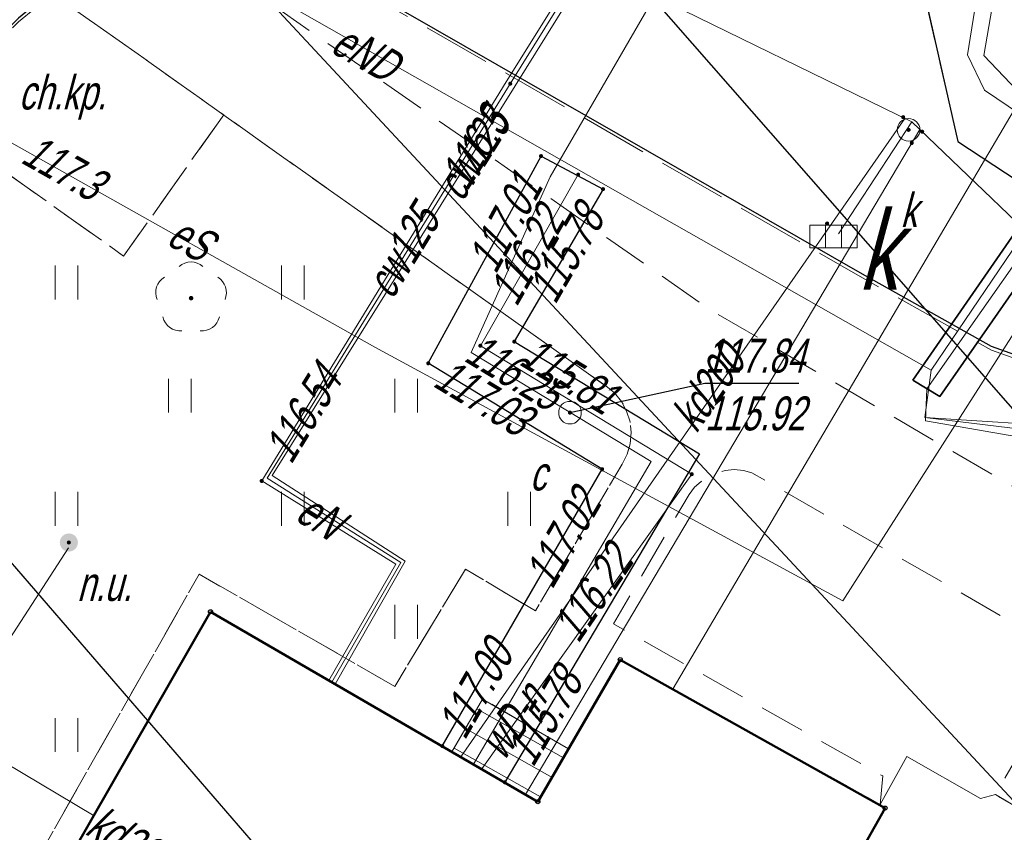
# Model space of a CAD drawing. Extents: x 7463256 to 7464485, y 5957341 to 5958260.
# Tile 134 of 256: x 7463808 to 7463830, y 5957622 to 5957640. Entities that reach past the tile are written whole.
import ezdxf
from ezdxf import colors
from ezdxf.entities.mleader import LeaderData, LeaderLine
from ezdxf.enums import TextEntityAlignment as Align
from ezdxf.math import Vec2, Vec3

# ---------------------------------------------------------------- set-up
doc = ezdxf.new("R2010")
doc.units = 0
doc.header["$MEASUREMENT"] = 0
doc.linetypes.add('1.5_0.5', pattern=[2, 1.5, -0.5])
doc.linetypes.add('mz1.0_0.5', pattern=[1.5, 1, -0.5])
doc.layers.get('0').update_dxf_attribs({"color": 2, "linetype": 'CONTINUOUS', "lineweight": 5})
for name, color, linetype in [('312-Budynek (powierzchnia)', 7, 'CONTINUOUS'), ('320-część budynku wyodrębniona ze względu na liczbę kondygnacji naziemnych (powierzchnia)', 7, 'CONTINUOUS'), ('352-schody (powierzchnia)', 7, 'CONTINUOUS'), ('chodnik (powierzchnia)', 7, 'CONTINUOUS'), ('chodnik (powierzchnia)-Atr17', 7, 'CONTINUOUS'), ('drzewo liściaste (punkt)', 7, 'CONTINUOUS'), ('jezdnia (powierzchnia)', 7, 'CONTINUOUS'), ('kanał ciepłowniczy (linia)', 7, 'CONTINUOUS'), ('kratka ściekowa (punkt)', 7, 'CONTINUOUS'), ('kratka ściekowa (punkt)-Atr17', 7, 'CONTINUOUS'), ('krawężnik (linia)', 7, 'CONTINUOUS'), ('niezidentyfikowane urządzenie techniczne - siec kanalizacyjna (punkt)', 7, 'CONTINUOUS'), ('niezidentyfikowane urządzenie techniczne - siec kanalizacyjna (punkt)-Atr17', 7, 'CONTINUOUS'), ('przewód ciepłowniczy (linia)', 7, 'CONTINUOUS'), ('przewód ciepłowniczy (linia)-Atr1', 7, 'CONTINUOUS'), ('przewód elektroenergetyczny (linia)', 7, 'CONTINUOUS'), ('przewód elektroenergetyczny (linia)-Atr1', 7, 'CONTINUOUS'), ('przewód kanalizacyjny (linia)', 7, 'CONTINUOUS'), ('przewód kanalizacyjny (linia)-Atr1', 7, 'CONTINUOUS'), ('przewód wodociągowy (linia)', 7, 'CONTINUOUS'), ('przewód wodociągowy (linia)-Atr1', 7, 'CONTINUOUS'), ('Punkt budynku', 7, 'CONTINUOUS'), ('punkt o określonej wysokości (sieć ciepłownicza)', 7, 'CONTINUOUS'), ('punkt o określonej wysokości (sieć ciepłownicza)-Atr2', 7, 'CONTINUOUS'), ('punkt o określonej wysokości (sieć ciepłownicza)-Atr3', 7, 'CONTINUOUS'), ('punkt o określonej wysokości (sieć elektroenergetyczna)', 7, 'CONTINUOUS'), ('punkt o określonej wysokości (sieć elektroenergetyczna)-Atr2', 7, 'CONTINUOUS'), ('punkt o określonej wysokości (sieć kanalizacyjna)', 7, 'CONTINUOUS'), ('punkt o określonej wysokości (sieć wodociągowa)', 7, 'CONTINUOUS'), ('punkt o określonej wysokości (sieć wodociągowa)-Atr2', 7, 'CONTINUOUS'), ('rura ochronna - przewód elektroenergetyczny (linia)', 7, 'CONTINUOUS'), ('studzienka okrągła - przewód ciepłowniczy (punkt)', 7, 'CONTINUOUS'), ('studzienka okrągła - przewód ciepłowniczy (punkt)-Atr17', 7, 'CONTINUOUS'), ('studzienka okrągła - przewód kanalizacyjny (punkt)', 7, 'CONTINUOUS'), ('studzienka okrągła - przewód kanalizacyjny (punkt)-Atr17', 7, 'CONTINUOUS'), ('trawnik (powierzchnia)', 7, 'CONTINUOUS'), ('trawnik (powierzchnia) - symbol', 7, 'CONTINUOUS')]:
    doc.layers.add(name, color=color, linetype=linetype)
doc.layers.add('OBMBS-21-18876-opis proj', color=1, linetype='CONTINUOUS', lineweight=18)
doc.styles.get("Standard").update_dxf_attribs({"font": 'txt', "width": 0.75})

# ---------------------------------------------------------------- blocks, each defined once
blk = doc.blocks.new('PW01')
at = {"linetype": 'Continuous', "lineweight": 13}
h = blk.add_hatch(color=0, dxfattribs=at)
edge = h.paths.add_edge_path()
edge.add_arc((0, 0), 0.045, 0, 360)
blk = doc.blocks.new('US30')
at = {"linetype": 'Continuous', "lineweight": 0}
h = blk.add_hatch(color=0, dxfattribs=at)
edge = h.paths.add_edge_path()
edge.add_arc((0, 0), 0.2, 0, 360)
blk = doc.blocks.new('OP021')
at = {"linetype": 'Continuous', "lineweight": 13}
h = blk.add_hatch(color=0, dxfattribs=at)
edge = h.paths.add_edge_path()
edge.add_arc((0, 0), 0.05, 0, 360)
at = {"color": 0, "linetype": 'Continuous', "lineweight": 13}
for centre, start, end in [((0, 0.4), 49.272, 130.728), ((-0.38, 0.124), 121.308, 202.548), ((0.38, 0.124), 337.452, 58.692), ((-0.235, -0.324), 193.221, 274.871), ((0.235, -0.324), 265.129, 346.779)]:
    blk.add_arc(centre, 0.4, start, end, dxfattribs=at)
blk = doc.blocks.new('US15')
at = {"color": 0, "linetype": 'Continuous', "lineweight": 13}
blk.add_circle((0, 0), 0.25, dxfattribs=at)
blk = doc.blocks.new('US05')
at = {"color": 0, "linetype": 'Continuous', "lineweight": 13}
for p, q in [((-0.525, -0.25), (-0.525, 0.25)), ((-0.525, 0.25), (-0.175, 0.25)), ((-0.175, -0.25), (-0.175, 0.25)), ((-0.175, 0.25), (0.175, 0.25)), ((0.175, -0.25), (0.175, 0.25)), ((0.175, 0.25), (0.525, 0.25)), ((0.525, -0.25), (0.525, 0.25)), ((-0.525, -0.25), (-0.175, -0.25)), ((-0.175, -0.25), (0.175, -0.25)), ((0.175, -0.25), (0.525, -0.25))]:
    blk.add_line(p, q, dxfattribs=at)
blk = doc.blocks.new('TU04')
at = {"color": 0, "linetype": 'Continuous', "lineweight": 13}
for p, q in [((0, 0), (0, 0.75)), ((0.5, 0), (0.5, 0.75))]:
    blk.add_line(p, q, dxfattribs=at)
blk = doc.blocks.new('PUNKTBUD')
at = {"color": 0}
blk.add_circle((0, 0), 0.045, dxfattribs=at)

msp = doc.modelspace()

# ---------------------------------------------------------------- linework, layer by layer
at = {"layer": '312-Budynek (powierzchnia)', "color": 7, "linetype": 'Continuous', "lineweight": 50, "flags": 128}
for points in [[(7463808.76, 5957620.08), (7463812.7, 5957626.96)], [(7463812.7, 5957626.96), (7463819.93, 5957622.76)], [(7463819.93, 5957622.76), (7463821.75, 5957625.9)], [(7463821.75, 5957625.9), (7463827.6, 5957622.62)], [(7463827.6, 5957622.62), (7463824.08, 5957616.37)]]:
    msp.add_lwpolyline(points, dxfattribs=at)
at = {"layer": '320-część budynku wyodrębniona ze względu na liczbę kondygnacji naziemnych (powierzchnia)', "color": 7, "linetype": 'Continuous', "lineweight": 18, "flags": 128}
msp.add_lwpolyline([(7463825.07, 5957615.77), (7463823.29, 5957612.64), (7463819.21, 5957614.97), (7463818.73, 5957614.16), (7463809.8, 5957619.49), (7463808.76, 5957620.08), (7463812.7, 5957626.96), (7463819.93, 5957622.76), (7463821.75, 5957625.9), (7463827.6, 5957622.62), (7463824.08, 5957616.37)], close=True, dxfattribs=at)
at = {"layer": '352-schody (powierzchnia)', "color": 7, "linetype": 'Continuous', "lineweight": 18, "flags": 128}
for points in [[(7463820.61, 5957623.93), (7463819.93, 5957622.76), (7463818.03, 5957623.86), (7463818.71, 5957625.03)], [(7463820.61, 5957623.93), (7463819.93, 5957622.76), (7463818.03, 5957623.86), (7463818.71, 5957625.03)], [(7463829.71, 5957622.83), (7463830.04, 5957622.92), (7463830.97, 5957622.37), (7463824.5, 5957612.22), (7463823.42, 5957612.86), (7463825.07, 5957615.77), (7463824.08, 5957616.37), (7463827.6, 5957622.62), (7463827.49, 5957622.7), (7463828.08, 5957623.76)], [(7463829.71, 5957622.83), (7463830.04, 5957622.92), (7463830.97, 5957622.37), (7463824.5, 5957612.22), (7463823.42, 5957612.86), (7463825.07, 5957615.77), (7463824.08, 5957616.37), (7463827.6, 5957622.62), (7463827.49, 5957622.7), (7463828.08, 5957623.76)]]:
    msp.add_lwpolyline(points, close=True, dxfattribs=at)
for points in [[(7463820.495, 5957623.732), (7463818.582, 5957624.811)], [(7463820.244, 5957623.3), (7463818.331, 5957624.378)], [(7463819.992, 5957622.868), (7463818.08, 5957623.946)]]:
    msp.add_lwpolyline(points, dxfattribs=at)
at = {"layer": 'chodnik (powierzchnia)', "color": 7, "linetype": 'mz1.0_0.5', "lineweight": 18, "flags": 128}
msp.add_lwpolyline([(7463830.968, 5957622.368), (7463830.04, 5957622.92), (7463831.28, 5957625.08), (7463831.35, 5957625.26), (7463831.39, 5957625.45), (7463831.4, 5957625.65), (7463831.36, 5957625.84), (7463831.29, 5957626.03), (7463831.18, 5957626.19), (7463831.05, 5957626.34), (7463830.89, 5957626.45), (7463824.66, 5957630.03), (7463824.47, 5957630.08), (7463824.27, 5957630.1), (7463824.07, 5957630.08), (7463823.88, 5957630.03), (7463823.7, 5957629.95), (7463823.54, 5957629.84), (7463823.39, 5957629.71), (7463823.27, 5957629.55), (7463821.6, 5957626.69), (7463827.55, 5957623.33), (7463827.49, 5957622.7), (7463821.75, 5957625.9), (7463820.61, 5957623.93), (7463818.71, 5957625.03), (7463818.03, 5957623.86), (7463812.7, 5957626.96), (7463808.76, 5957620.08), (7463809.8, 5957619.49), (7463806.35, 5957613.41), (7463805.91, 5957613.86), (7463808.97, 5957619.25), (7463807.93, 5957619.84), (7463812.45, 5957627.79), (7463816.77, 5957625.31), (7463818.33, 5957627.9), (7463819.88, 5957626.98), (7463821.79, 5957630.22), (7463821.9, 5957630.44), (7463821.97, 5957630.67), (7463821.99, 5957630.92), (7463821.97, 5957631.16), (7463821.89, 5957631.39), (7463821.78, 5957631.61), (7463821.62, 5957631.8), (7463821.43, 5957631.95), (7463809.21, 5957640.62), (7463809.61, 5957640.85), (7463810.02, 5957641.06), (7463810.45, 5957641.24), (7463810.89, 5957641.39), (7463811.34, 5957641.51), (7463811.79, 5957641.6), (7463812.22, 5957641.66), (7463823.73, 5957633.64), (7463834.236, 5957627.495)], dxfattribs=at)
msp.add_lwpolyline([(7463807, 5957636.98), (7463807.1, 5957637.7), (7463807.21, 5957638.15), (7463807.38, 5957638.58), (7463807.58, 5957639), (7463807.84, 5957639.39), (7463808.13, 5957639.75), (7463808.46, 5957640.08), (7463808.82, 5957640.37), (7463809.21, 5957640.62), (7463812.99, 5957637.94), (7463810.78, 5957634.82), (7463807.53, 5957637.13)], close=True, dxfattribs=at)
at = {"layer": 'jezdnia (powierzchnia)', "color": 7, "linetype": '1.5_0.5', "lineweight": 18, "flags": 128}
msp.add_lwpolyline([(7463836.936, 5957631.731), (7463835.89, 5957631.63), (7463833.59, 5957631.73), (7463831.75, 5957632.1), (7463829.95, 5957632.74), (7463827.05, 5957634.37), (7463815, 5957641.29), (7463814.55, 5957641.41), (7463814.1, 5957641.51), (7463813.64, 5957641.57), (7463813.18, 5957641.61), (7463812.72, 5957641.61), (7463812.25, 5957641.58), (7463811.79, 5957641.52), (7463811.34, 5957641.43), (7463810.89, 5957641.31), (7463810.45, 5957641.16), (7463810.02, 5957640.98), (7463809.61, 5957640.77), (7463809.21, 5957640.54), (7463808.82, 5957640.29), (7463808.46, 5957640), (7463808.13, 5957639.67), (7463807.84, 5957639.31), (7463807.58, 5957638.92), (7463807.38, 5957638.5), (7463807.21, 5957638.07), (7463807.1, 5957637.62), (7463804.3, 5957617.99), (7463804.27, 5957617.52), (7463804.28, 5957617.05), (7463804.34, 5957616.59), (7463804.45, 5957616.13), (7463804.59, 5957615.69), (7463804.78, 5957615.26), (7463805.01, 5957614.85), (7463805.27, 5957614.47), (7463805.58, 5957614.11), (7463805.91, 5957613.78), (7463806.32, 5957613.36), (7463806.26, 5957613.25), (7463809.51, 5957611.39), (7463808.65, 5957609.89), (7463802.28, 5957613.54), (7463799.91, 5957609.4), (7463798.88, 5957609.97), (7463798.54, 5957609.38), (7463797.14, 5957610.14), (7463799.76, 5957614.73), (7463798.58, 5957615.74), (7463799.47, 5957617.4), (7463800.49, 5957619.79), (7463802.2, 5957632.08), (7463803.18, 5957641.23), (7463803.15, 5957641.72), (7463803.11, 5957642.21), (7463803.05, 5957642.7), (7463802.99, 5957643.19), (7463802.91, 5957643.67), (7463802.82, 5957644.16), (7463802.72, 5957644.64), (7463802.6, 5957645.12), (7463802.48, 5957645.59), (7463802.34, 5957646.07), (7463802.19, 5957646.54), (7463802.03, 5957647), (7463801.86, 5957647.46), (7463801.68, 5957647.92), (7463801.48, 5957648.37), (7463801.28, 5957648.82), (7463797.79, 5957650.86), (7463795.88, 5957651.94), (7463794.29, 5957652.43), (7463795.13, 5957656.54), (7463797.76, 5957655.08), (7463799.66, 5957653.96), (7463812.93, 5957646.51), (7463815.35, 5957645.69), (7463817.29, 5957645.92), (7463819.75, 5957646.5), (7463818.35, 5957653.23), (7463822.86, 5957660.09), (7463825.59, 5957658.64), (7463821.73, 5957652.04), (7463831.57, 5957646.28), (7463830.29, 5957643.95), (7463828.44, 5957640.74), (7463829.21, 5957637.35), (7463831.57, 5957635.8), (7463832.35, 5957635.43), (7463833.47, 5957634.9), (7463835.21, 5957634.51), (7463838.7, 5957635), (7463839.183, 5957635.257)], dxfattribs=at)
at = {"layer": 'kanał ciepłowniczy (linia)', "color": 212, "linetype": 'Continuous', "lineweight": 25, "flags": 128}
msp.add_lwpolyline([(7463823.5, 5957630.45), (7463819.2, 5957623.19), (7463817.82, 5957623.99), (7463821.35, 5957630.11), (7463817.51, 5957632.45), (7463820, 5957637.03), (7463821.37, 5957636.3), (7463819.41, 5957632.93)], close=True, dxfattribs=at)
at = {"layer": 'krawężnik (linia)', "color": 7, "linetype": 'Continuous', "lineweight": 25, "flags": 128}
for points in [[(7463830.29, 5957643.95), (7463828.44, 5957640.74), (7463829.21, 5957637.35), (7463831.57, 5957635.8), (7463832.35, 5957635.43), (7463833.47, 5957634.9), (7463835.21, 5957634.51), (7463838.7, 5957635), (7463839.183, 5957635.257)], [(7463836.99, 5957631.816), (7463835.89, 5957631.71), (7463833.59, 5957631.81), (7463831.75, 5957632.18), (7463829.95, 5957632.82), (7463827.05, 5957634.45), (7463815, 5957641.37), (7463814.55, 5957641.49), (7463814.1, 5957641.59), (7463813.64, 5957641.65), (7463813.18, 5957641.69), (7463812.72, 5957641.69), (7463812.25, 5957641.66), (7463811.79, 5957641.6), (7463811.34, 5957641.51), (7463810.89, 5957641.39), (7463810.45, 5957641.24), (7463810.02, 5957641.06), (7463809.61, 5957640.85), (7463809.21, 5957640.62), (7463808.82, 5957640.37), (7463808.46, 5957640.08)]]:
    msp.add_lwpolyline(points, dxfattribs=at)
at = {"layer": 'przewód ciepłowniczy (linia)', "color": 212, "linetype": 'Continuous', "lineweight": 18, "flags": 128}
for points in [[(7463815.31, 5957625.44), (7463816.79, 5957628.01), (7463813.83, 5957629.85), (7463819.23, 5957638.67), (7463826.01, 5957649.53)], [(7463815.45, 5957625.36), (7463817, 5957628.08), (7463814.06, 5957629.97), (7463819.43, 5957638.58), (7463826.18, 5957649.44)], [(7463825.68, 5957646.03), (7463820.2, 5957636.57)], [(7463820.2, 5957636.57), (7463818.46, 5957632.69), (7463822.43, 5957630.28), (7463818.51, 5957623.59)]]:
    msp.add_lwpolyline(points, dxfattribs=at)
at = {"layer": 'przewód elektroenergetyczny (linia)', "color": 1, "linetype": 'Continuous', "lineweight": 18, "flags": 128}
for points in [[(7463797.6, 5957650.29), (7463797.37, 5957649.83), (7463813.75, 5957640.76), (7463828.62, 5957632.3)], [(7463815.38, 5957625.4), (7463816.9, 5957628.05), (7463813.95, 5957629.91), (7463819.32, 5957638.63), (7463826.08, 5957649.49)], [(7463839.03, 5957644.34), (7463839.24, 5957643.18), (7463838.88, 5957642.54), (7463841.81, 5957641.41), (7463839.71, 5957638.76), (7463836.77, 5957636.71), (7463835.57, 5957636.83), (7463832.21, 5957637.6), (7463828.62, 5957632.3), (7463828.48, 5957631.25), (7463831.63, 5957630.87), (7463834.997, 5957628.688)], [(7463831.41, 5957643.33), (7463829.7, 5957641.02), (7463829.42, 5957639.27), (7463829.8, 5957638.49), (7463831.64, 5957637.24), (7463831.87, 5957636.66)], [(7463808.24, 5957637.36), (7463816.33, 5957632.81), (7463826.67, 5957627.2), (7463832.14, 5957635.77), (7463832.35, 5957636.1), (7463833.71, 5957638.22), (7463835.67, 5957638.78), (7463837.07, 5957640.04), (7463838.69, 5957642.94), (7463838.36, 5957643.11)], [(7463831.47, 5957630.66), (7463828.49, 5957631.18), (7463828.52, 5957631.89), (7463831.87, 5957636.66), (7463831.79, 5957637.31), (7463830.95, 5957638.02), (7463829.78, 5957639.25), (7463830.04, 5957640.76), (7463832, 5957640.91), (7463831.46, 5957641.99), (7463832.06, 5957642.98)], [(7463834.997, 5957628.688), (7463831.63, 5957630.87), (7463828.48, 5957631.25), (7463828.62, 5957632.3)], [(7463831.93, 5957631.03), (7463828.48, 5957631.25)]]:
    msp.add_lwpolyline(points, dxfattribs=at)
at = {"layer": 'przewód kanalizacyjny (linia)', "color": 34, "linetype": 'Continuous', "lineweight": 18, "flags": 128}
for points in [[(7463832.35, 5957633.81), (7463831.91, 5957634.22), (7463828.19, 5957637.79), (7463816.25, 5957643.63), (7463811.52, 5957645.9)], [(7463828.04, 5957637.86), (7463818.23, 5957623.75)], [(7463828.19, 5957637.79), (7463826.57, 5957635.31)], [(7463819.66, 5957622.92), (7463828.37, 5957637.62)], [(7463809.56, 5957628.37), (7463806.64, 5957623.86)], [(7463810.13, 5957622.45), (7463806.95, 5957624.34)]]:
    msp.add_lwpolyline(points, dxfattribs=at)
at = {"layer": 'przewód wodociągowy (linia)', "color": 5, "linetype": 'Continuous', "lineweight": 18, "flags": 128}
for points in [[(7463831.35, 5957639.6), (7463830.77, 5957638.59), (7463822.92, 5957625.26)], [(7463818.69, 5957623.49), (7463823.33, 5957630), (7463818.66, 5957632.84), (7463820.82, 5957636.62)]]:
    msp.add_lwpolyline(points, dxfattribs=at)
at = {"layer": 'punkt o określonej wysokości (sieć ciepłownicza)-Atr2', "color": 7, "flags": 128}
msp.add_lwpolyline([(7463820.64, 5957631.36), (7463823.62, 5957632.01), (7463825.695, 5957632.01)], dxfattribs=at)
at = {"layer": 'rura ochronna - przewód elektroenergetyczny (linia)', "color": 1, "linetype": 'Continuous', "lineweight": 35, "flags": 128}
msp.add_lwpolyline([(7463828.21, 5957632.08), (7463831.53, 5957636.87), (7463832.13, 5957636.49), (7463828.81, 5957631.72)], close=True, dxfattribs=at)
at = {"layer": 'trawnik (powierzchnia)', "color": 7, "linetype": 'mz1.0_0.5', "lineweight": 18, "flags": 128}
msp.add_lwpolyline([(7463821.43, 5957631.95), (7463821.62, 5957631.8), (7463821.78, 5957631.61), (7463821.89, 5957631.39), (7463821.97, 5957631.16), (7463821.99, 5957630.92), (7463821.97, 5957630.67), (7463821.9, 5957630.44), (7463821.79, 5957630.22), (7463819.88, 5957626.98), (7463818.33, 5957627.9), (7463816.77, 5957625.31), (7463812.45, 5957627.79), (7463807.93, 5957619.84), (7463808.97, 5957619.25), (7463805.91, 5957613.86), (7463805.58, 5957614.19), (7463805.27, 5957614.55), (7463805.01, 5957614.93), (7463804.78, 5957615.34), (7463804.59, 5957615.77), (7463804.45, 5957616.21), (7463804.34, 5957616.67), (7463804.28, 5957617.13), (7463804.27, 5957617.6), (7463804.3, 5957618.07), (7463807, 5957636.98), (7463807.53, 5957637.13), (7463810.78, 5957634.82), (7463812.99, 5957637.94)], close=True, dxfattribs=at)

# ---------------------------------------------------------------- block references
at = {"layer": 'drzewo liściaste (punkt)', "color": 94, "linetype": 'Continuous', "lineweight": 13}
msp.add_blockref('OP021', (7463812.27, 5957633.89), dxfattribs=at)
at = {"layer": 'kratka ściekowa (punkt)', "color": 7, "linetype": 'Continuous', "lineweight": 18}
msp.add_blockref('US05', (7463826.46, 5957635.25), dxfattribs=at)
at = {"layer": 'niezidentyfikowane urządzenie techniczne - siec kanalizacyjna (punkt)', "color": 7, "linetype": 'Continuous', "lineweight": 13}
msp.add_blockref('US30', (7463809.57, 5957628.49), dxfattribs=at)
at = {"layer": 'Punkt budynku', "color": 5, "linetype": 'Continuous', "lineweight": 18}
for p in [(7463812.7, 5957626.96), (7463821.75, 5957625.9), (7463819.93, 5957622.76), (7463827.6, 5957622.62)]:
    msp.add_blockref('PUNKTBUD', p, dxfattribs=at)
at = {"layer": 'punkt o określonej wysokości (sieć ciepłownicza)', "color": 212, "linetype": 'Continuous', "lineweight": 13}
for p in [(7463820, 5957637.03), (7463821.37, 5957636.3), (7463819.41, 5957632.93), (7463817.51, 5957632.45), (7463820.64, 5957631.36), (7463821.35, 5957630.11), (7463813.83, 5957629.85), (7463817.82, 5957623.99), (7463819.2, 5957623.19)]:
    msp.add_blockref('PW01', p, dxfattribs=at)
at = {"layer": 'punkt o określonej wysokości (sieć elektroenergetyczna)', "color": 1, "linetype": 'Continuous', "lineweight": 13}
msp.add_blockref('PW01', (7463819.32, 5957638.63), dxfattribs=at)
at = {"layer": 'punkt o określonej wysokości (sieć kanalizacyjna)', "color": 34, "linetype": 'Continuous', "lineweight": 13}
for p in [(7463828, 5957637.89), (7463828.12, 5957637.61), (7463828.42, 5957637.57), (7463828.19, 5957637.32), (7463826.32, 5957635.54), (7463809.57, 5957628.49)]:
    msp.add_blockref('PW01', p, dxfattribs=at)
at = {"layer": 'punkt o określonej wysokości (sieć wodociągowa)', "color": 5, "linetype": 'Continuous', "lineweight": 13}
for p in [(7463820.82, 5957636.62), (7463818.66, 5957632.84), (7463823.33, 5957630)]:
    msp.add_blockref('PW01', p, dxfattribs=at)
at = {"layer": 'studzienka okrągła - przewód ciepłowniczy (punkt)', "color": 212, "linetype": 'Continuous', "lineweight": 18}
msp.add_blockref('US15', (7463820.64, 5957631.36), dxfattribs=at)
at = {"layer": 'studzienka okrągła - przewód kanalizacyjny (punkt)', "color": 34, "linetype": 'Continuous', "lineweight": 18}
msp.add_blockref('US15', (7463828.12, 5957637.61), dxfattribs=at)
at = {"layer": 'trawnik (powierzchnia) - symbol', "color": 7, "linetype": 'Continuous', "lineweight": 18}
for p in [(7463809.27, 5957633.86), (7463814.27, 5957633.86), (7463811.77, 5957631.36), (7463816.77, 5957631.36), (7463809.27, 5957628.86), (7463814.27, 5957628.86), (7463819.27, 5957628.86), (7463816.77, 5957626.36), (7463809.27, 5957623.86)]:
    msp.add_blockref('TU04', p, dxfattribs=at)

# ---------------------------------------------------------------- texts
at = {"layer": 'chodnik (powierzchnia)-Atr17', "color": 7, "oblique": 15, "width": 0.72}
msp.add_text('ch.kp.', height=0.75, dxfattribs=at).set_placement((7463808.46, 5957638.06))
at = {"layer": 'kratka ściekowa (punkt)-Atr17', "color": 7, "oblique": 15, "width": 0.722}
msp.add_text('k', height=1.75, dxfattribs=at).set_placement((7463827.01, 5957634.08))
at = {"layer": 'niezidentyfikowane urządzenie techniczne - siec kanalizacyjna (punkt)-Atr17', "color": 7, "oblique": 15, "width": 0.72}
msp.add_text('n.u.', height=0.75, dxfattribs=at).set_placement((7463809.75, 5957627.2))
at = {"layer": 'przewód ciepłowniczy (linia)-Atr1', "color": 212, "oblique": 15, "width": 0.72}
for rotation, p in [(58.049, (7463817.94, 5957636.19)), (58.523, (7463816.39, 5957634.03))]:
    msp.add_text('cw125', height=0.75, rotation=rotation, dxfattribs=at).set_placement(p, align=Align.MIDDLE_LEFT)
at = {"layer": 'przewód elektroenergetyczny (linia)-Atr1', "color": 1, "oblique": 15, "width": 0.72}
for s, rotation, p in [('eND', 330.37, (7463815.31, 5957639.35)), ('eS', 330.649, (7463811.69, 5957635.1)), ('eN', 327.77, (7463814.53, 5957629.01))]:
    msp.add_text(s, height=0.75, rotation=rotation, dxfattribs=at).set_placement(p)
at = {"layer": 'przewód kanalizacyjny (linia)-Atr1', "color": 34, "oblique": 15, "width": 0.72}
for s, rotation, p in [('kd200', 55.12, (7463823.43, 5957630.88)), ('kd200-n', 329.48, (7463809.9, 5957622.06))]:
    msp.add_text(s, height=0.75, rotation=rotation, dxfattribs=at).set_placement(p)
at = {"layer": 'przewód wodociągowy (linia)-Atr1', "color": 5, "oblique": 15, "width": 0.72}
msp.add_text('wD-n', height=0.75, rotation=54.55, dxfattribs=at).set_placement((7463819.18, 5957623.64))
at = {"layer": 'punkt o określonej wysokości (sieć ciepłownicza)-Atr2', "color": 212, "oblique": 15, "width": 0.72}
for s, rotation, p in [('117.01', 61.469, (7463818.67, 5957634.58)), ('115.78', 59.817, (7463819.99, 5957633.92)), ('115.81', -31.231, (7463819.68, 5957632.76)), ('117.03', -31.357, (7463817.78, 5957632.28)), ('116.54', 58.523, (7463814.16, 5957630.39)), ('117.02', 60.024, (7463819.92, 5957627.62)), ('117.00', 60.024, (7463817.99, 5957624.29)), ('115.78', 59.362, (7463819.5, 5957623.69))]:
    msp.add_text(s, height=0.75, rotation=rotation, dxfattribs=at).set_placement(p, align=Align.MIDDLE_LEFT)
msp.add_text('117.84', height=0.75, dxfattribs=at).set_placement((7463823.62, 5957632.018), align=Align.BOTTOM_LEFT)
at = {"layer": 'punkt o określonej wysokości (sieć ciepłownicza)-Atr3', "color": 212, "oblique": 15, "width": 0.72}
msp.add_text('115.92', height=0.75, dxfattribs=at).set_placement((7463823.62, 5957630.742), align=Align.BOTTOM_LEFT)
at = {"layer": 'punkt o określonej wysokości (sieć elektroenergetyczna)-Atr2', "color": 1, "oblique": 15, "width": 0.72}
for s, rotation, p in [('116.3', 58.11, (7463818.37, 5957636.24)), ('117.3', 330.65, (7463808.48, 5957636.9))]:
    msp.add_text(s, height=0.75, rotation=rotation, dxfattribs=at).set_placement(p)
at = {"layer": 'punkt o określonej wysokości (sieć wodociągowa)-Atr2', "color": 5, "oblique": 15, "width": 0.72}
for s, rotation, p in [('116.22', 60.3, (7463819.46, 5957633.68)), ('116.25', 328.67, (7463818.27, 5957632.52)), ('116.22', 55.66, (7463820.82, 5957626.24))]:
    msp.add_text(s, height=0.75, rotation=rotation, dxfattribs=at).set_placement(p)
at = {"layer": 'studzienka okrągła - przewód ciepłowniczy (punkt)-Atr17', "color": 212, "oblique": 15, "width": 0.72}
msp.add_text('c', height=0.75, dxfattribs=at).set_placement((7463819.75, 5957629.64))
at = {"layer": 'studzienka okrągła - przewód kanalizacyjny (punkt)-Atr17', "color": 34, "oblique": 15, "width": 0.72}
msp.add_text('k', height=0.75, dxfattribs=at).set_placement((7463827.94, 5957635.46))

# ---------------------------------------------------------------- next in the draw order: leaders
at = {"layer": 'OBMBS-21-18876-opis proj', "lineweight": 20}
ml = msp.add_multileader_mtext('Standard', dxfattribs=at)
ml.set_content('\\pxqc;{\\W0.9;\\fArial|b0|i0|c238|p34;proj. kablowa sieć elektroenergetyczna\\P SN 15kV\\P3x NA2XS(FL)2Y 1x150/25mm2\\PL=1572/1650 m}', color=256)
ml.set_leader_properties()
ml.build(insert=Vec2(0, 0))
ml.multileader.update_dxf_attribs({"has_text_frame": 1, "text_right_attachment_type": 0, "dogleg_length": 0.36, "arrow_head_size": 1.3})
ctx = ml.context
ctx.base_point, ctx.char_height, ctx.arrow_head_size, ctx.landing_gap_size, ctx.plane_origin, ctx.plane_x_axis, ctx.plane_y_axis = Vec3(7463837.656, 5957623.711), 1.3, 1.3, 0.09, Vec3(7463763.105, 5957780.549), Vec3(0.765565, 0.643359), Vec3(-0.643359, 0.765565)
ctx.right_attachment = 0
notes = []
notes.append((ctx, [(0, (1, 1, 0), (7463837.38, 5957623.479), (0.765565, 0.643359), 0.36, [(0, [(7463802.904, 5957662.872)], 0, [])])]))
ctx.mtext.insert, ctx.mtext.text_direction, ctx.mtext.rotation, ctx.mtext.width, ctx.mtext.defined_height, ctx.mtext.alignment, ctx.mtext.flow_direction = Vec3(7463842.882, 5957628.971), Vec3(0.765565, 0.643359), 0.698877, 17.55141, 27.692, 2, 5
ctx.mtext.has_bg_fill, ctx.mtext.bg_color, ctx.mtext.bg_scale_factor, ctx.mtext.bg_transparency, ctx.mtext.use_window_bg_color = 1, -1023410167, 1.5, 0, 1
for ctx, leaders in notes:
    for number, flags, end, landing, length, lines in leaders:
        leader = LeaderData()
        leader.index, (leader.has_last_leader_line, leader.has_dogleg_vector, leader.attachment_direction) = number, flags
        leader.last_leader_point, leader.dogleg_vector, leader.dogleg_length = Vec3(end), Vec3(landing), length
        for number, points, colour, breaks in lines:
            line = LeaderLine()
            line.index, line.vertices, line.color, line.breaks = number, Vec3.list(points), colors.encode_raw_color(colour), breaks
            leader.lines.append(line)
        ctx.leaders.append(leader)

# ---------------------------------------------------------------- next in the draw order: leaders
ml = msp.add_multileader_mtext('Standard', dxfattribs=at)
ml.set_content('\\pxqc;{\\W0.9;\\fArial|b0|i0|c238|p34;proj. rura osłonowa \\PDVK160\\PL=2m}', color=256)
ml.set_leader_properties()
ml.build(insert=Vec2(0, 0))
ml.multileader.update_dxf_attribs({"has_text_frame": 1, "text_right_attachment_type": 0, "dogleg_length": 0.36, "arrow_head_size": 1.3})
ctx = ml.context
ctx.base_point, ctx.char_height, ctx.arrow_head_size, ctx.landing_gap_size, ctx.plane_origin, ctx.plane_x_axis, ctx.plane_y_axis = Vec3(7463851.554, 5957644.21, -10.8), 1.3, 1.3, 0.09, Vec3(7463773.218, 5957787.835, -10.8), Vec3(0.765565, 0.643359), Vec3(-0.643359, 0.765565)
ctx.right_attachment = 0
notes = []
notes.append((ctx, [(0, (1, 1, 0), (7463851.278, 5957643.978, -10.8), (0.765565, 0.643359), 0.36, [(0, [(7463815.389, 5957682.054, -10.8)], 0, [])])]))
ctx.mtext.insert, ctx.mtext.text_direction, ctx.mtext.rotation, ctx.mtext.width, ctx.mtext.defined_height, ctx.mtext.alignment, ctx.mtext.flow_direction = Vec3(7463856.374, 5957649.28, -10.8), Vec3(0.765565, 0.643359), 0.698877, 14.71536, 27.692, 2, 5
ctx.mtext.has_bg_fill, ctx.mtext.bg_color, ctx.mtext.bg_scale_factor, ctx.mtext.bg_transparency, ctx.mtext.use_window_bg_color = 1, -1023410167, 1.5, 0, 1
for ctx, leaders in notes:
    for number, flags, end, landing, length, lines in leaders:
        leader = LeaderData()
        leader.index, (leader.has_last_leader_line, leader.has_dogleg_vector, leader.attachment_direction) = number, flags
        leader.last_leader_point, leader.dogleg_vector, leader.dogleg_length = Vec3(end), Vec3(landing), length
        for number, points, colour, breaks in lines:
            line = LeaderLine()
            line.index, line.vertices, line.color, line.breaks = number, Vec3.list(points), colors.encode_raw_color(colour), breaks
            leader.lines.append(line)
        ctx.leaders.append(leader)

# ---------------------------------------------------------------- next in the draw order: leaders
ml = msp.add_multileader_mtext('Standard', dxfattribs=at)
ml.set_content('\\pxqc;{\\W0.9;\\fArial|b0|i0|c238|p34;proj. przecisk mechaniczny SRS160\\PL=12m}', color=256)
ml.set_leader_properties()
ml.build(insert=Vec2(0, 0))
ml.multileader.update_dxf_attribs({"has_text_frame": 1, "text_right_attachment_type": 0, "dogleg_length": 0.36, "arrow_head_size": 1.3})
ctx = ml.context
ctx.base_point, ctx.char_height, ctx.arrow_head_size, ctx.landing_gap_size, ctx.plane_origin, ctx.plane_x_axis, ctx.plane_y_axis = Vec3(7463830.807, 5957607.579, -10.8), 1.3, 1.3, 0.09, Vec3(7463773.888, 5957745.941, -10.8), Vec3(0.765565, 0.643359), Vec3(-0.643359, 0.765565)
ctx.right_attachment, ctx.text_align_type = 0, 2
notes = []
notes.append((ctx, [(0, (1, 1, 0), (7463838.002, 5957614.644, -10.8), (-0.765565, -0.643359), 0.36, [(0, [(7463799.246, 5957656.316, -10.8)], 0, [])])]))
ctx.mtext.insert, ctx.mtext.text_direction, ctx.mtext.rotation, ctx.mtext.width, ctx.mtext.defined_height, ctx.mtext.alignment, ctx.mtext.flow_direction = Vec3(7463834.016, 5957611.294, -10.8), Vec3(0.765565, 0.643359), 0.698877, 11.88735, 27.692, 2, 5
ctx.mtext.has_bg_fill, ctx.mtext.bg_color, ctx.mtext.bg_scale_factor, ctx.mtext.bg_transparency, ctx.mtext.use_window_bg_color = 1, -1023410167, 1.5, 0, 1
for ctx, leaders in notes:
    for number, flags, end, landing, length, lines in leaders:
        leader = LeaderData()
        leader.index, (leader.has_last_leader_line, leader.has_dogleg_vector, leader.attachment_direction) = number, flags
        leader.last_leader_point, leader.dogleg_vector, leader.dogleg_length = Vec3(end), Vec3(landing), length
        for number, points, colour, breaks in lines:
            line = LeaderLine()
            line.index, line.vertices, line.color, line.breaks = number, Vec3.list(points), colors.encode_raw_color(colour), breaks
            leader.lines.append(line)
        ctx.leaders.append(leader)

# ---------------------------------------------------------------- next in the draw order: leaders
ml = msp.add_multileader_mtext('Standard', dxfattribs=at)
ml.set_content('\\pxqc;{\\W0.9;\\fArial|b0|i0|c238|p34;proj. rura osłonowa\\P DVK160\\PL=3m}', color=256)
ml.set_leader_properties()
ml.build(insert=Vec2(0, 0))
ml.multileader.update_dxf_attribs({"has_text_frame": 1, "text_right_attachment_type": 0, "dogleg_length": 0.36, "arrow_head_size": 1.3})
ctx = ml.context
ctx.base_point, ctx.char_height, ctx.arrow_head_size, ctx.landing_gap_size, ctx.plane_origin, ctx.plane_x_axis, ctx.plane_y_axis = Vec3(7463817.639, 5957595.392, -10.8), 1.3, 1.3, 0.09, Vec3(7463754.903, 5957733.234, -10.8), Vec3(0.765565, 0.643359), Vec3(-0.643359, 0.765565)
ctx.right_attachment, ctx.text_align_type = 0, 2
notes = []
notes.append((ctx, [(0, (1, 1, 0), (7463828.133, 5957605.074, -10.8), (-0.765565, -0.643359), 0.36, [(0, [(7463795.109, 5957643.313, -10.8)], 0, [])])]))
ctx.mtext.insert, ctx.mtext.text_direction, ctx.mtext.rotation, ctx.mtext.width, ctx.mtext.defined_height, ctx.mtext.alignment, ctx.mtext.flow_direction = Vec3(7463822.535, 5957600.37, -10.8), Vec3(0.765565, 0.643359), 0.698877, 15.28698, 27.692, 2, 5
ctx.mtext.has_bg_fill, ctx.mtext.bg_color, ctx.mtext.bg_scale_factor, ctx.mtext.bg_transparency, ctx.mtext.use_window_bg_color = 1, -1023410167, 1.5, 0, 1
for ctx, leaders in notes:
    for number, flags, end, landing, length, lines in leaders:
        leader = LeaderData()
        leader.index, (leader.has_last_leader_line, leader.has_dogleg_vector, leader.attachment_direction) = number, flags
        leader.last_leader_point, leader.dogleg_vector, leader.dogleg_length = Vec3(end), Vec3(landing), length
        for number, points, colour, breaks in lines:
            line = LeaderLine()
            line.index, line.vertices, line.color, line.breaks = number, Vec3.list(points), colors.encode_raw_color(colour), breaks
            leader.lines.append(line)
        ctx.leaders.append(leader)

# ---------------------------------------------------------------- next in the draw order: leaders
ml = msp.add_multileader_mtext('Standard', dxfattribs=at)
ml.set_content('\\pxqc;{\\W0.9;\\fArial|b0|i0|c238|p34;proj. rura osłonowa\\P DVK160\\PL=16m}', color=256)
ml.set_leader_properties()
ml.build(insert=Vec2(0, 0))
ml.multileader.update_dxf_attribs({"has_text_frame": 1, "text_right_attachment_type": 0, "dogleg_length": 0.36, "arrow_head_size": 1.3})
ctx = ml.context
ctx.base_point, ctx.char_height, ctx.arrow_head_size, ctx.landing_gap_size, ctx.plane_origin, ctx.plane_x_axis, ctx.plane_y_axis = Vec3(7463809.484, 5957576.67, -10.8), 1.3, 1.3, 0.09, Vec3(7463758.404, 5957716.091, -10.8), Vec3(0.765565, 0.643359), Vec3(-0.643359, 0.765565)
ctx.right_attachment, ctx.text_align_type = 0, 2
notes = []
notes.append((ctx, [(0, (1, 1, 0), (7463819.978, 5957586.352, -10.8), (-0.765565, -0.643359), 0.36, [(0, [(7463787.836, 5957630.908, -10.8)], 0, [])])]))
ctx.mtext.insert, ctx.mtext.text_direction, ctx.mtext.rotation, ctx.mtext.width, ctx.mtext.defined_height, ctx.mtext.alignment, ctx.mtext.flow_direction = Vec3(7463814.38, 5957581.648, -10.8), Vec3(0.765565, 0.643359), 0.698877, 15.28698, 27.692, 2, 5
ctx.mtext.has_bg_fill, ctx.mtext.bg_color, ctx.mtext.bg_scale_factor, ctx.mtext.bg_transparency, ctx.mtext.use_window_bg_color = 1, -1023410167, 1.5, 0, 1
for ctx, leaders in notes:
    for number, flags, end, landing, length, lines in leaders:
        leader = LeaderData()
        leader.index, (leader.has_last_leader_line, leader.has_dogleg_vector, leader.attachment_direction) = number, flags
        leader.last_leader_point, leader.dogleg_vector, leader.dogleg_length = Vec3(end), Vec3(landing), length
        for number, points, colour, breaks in lines:
            line = LeaderLine()
            line.index, line.vertices, line.color, line.breaks = number, Vec3.list(points), colors.encode_raw_color(colour), breaks
            leader.lines.append(line)
        ctx.leaders.append(leader)

doc.saveas('drawing.dxf')
